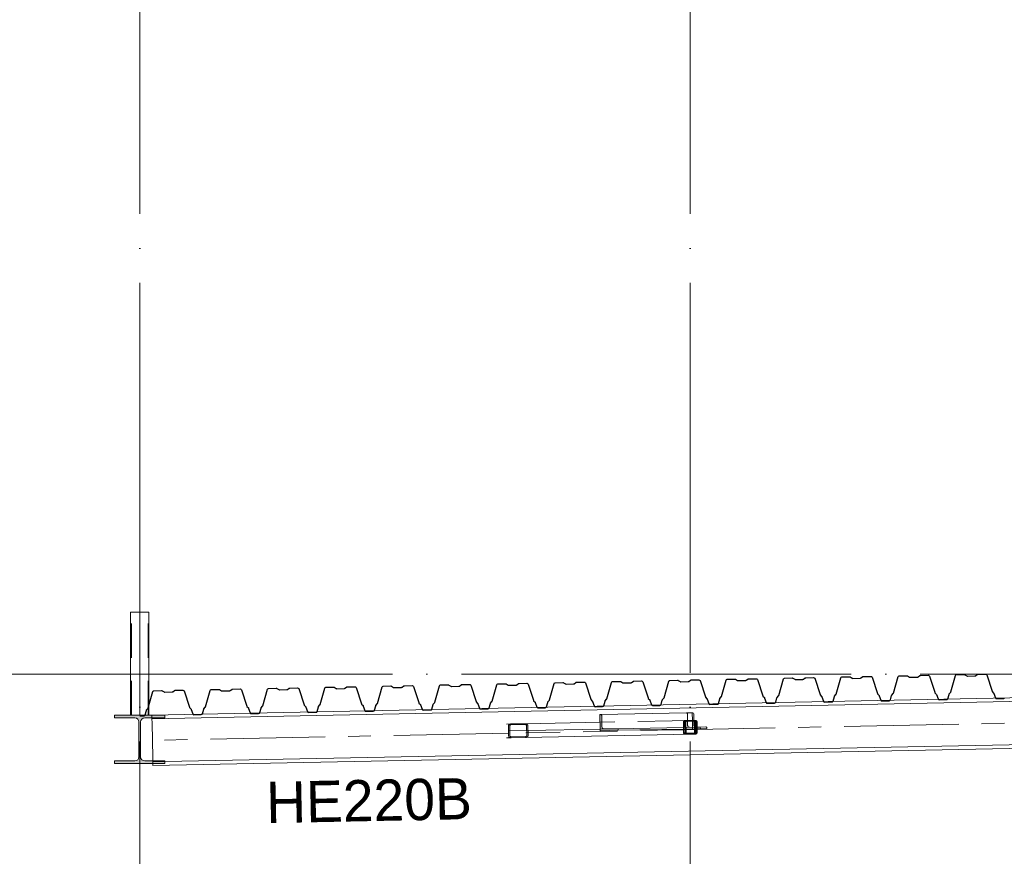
# Model space of a CAD drawing. Header units: millimetres. Extents: x 4517 to 474157, y -4632 to 9900.
# Tile 51 of 114: x 268729 to 273022, y 2606 to 6253. Entities that reach past the tile are written whole.
import ezdxf

# ---------------------------------------------------------------- set-up
doc = ezdxf.new("R2010")
doc.units = ezdxf.units.MM
for name, pattern in [('WSP_hartlijn', [800, 500, -100, 100, -100]), ('WSP_hhidden', [250, 150, -100]), ('WSP_stramienlijn', [2000, 1700, -150, 0, -150])]:
    doc.linetypes.add(name, pattern=pattern)
for name, color, linetype, lineweight in [('00_algemeen - hartlijn', 7, 'WSP_hartlijn', 13), ('00_algemeen - hhidden - 0_13mm', 7, 'WSP_hhidden', 13), ('07_stramien', 4, 'Continuous', 13), ('07_stramien - levels', 7, 'Continuous', 13), ('23_vloeren -cut-', 3, 'Continuous', 25), ('28_hoofddraagconstructies - kolommen en liggers', 1, 'Continuous', 13), ('28_hoofddraagconstructies - kolommen en liggers - staal', 1, 'Continuous', 13), ('28_hoofddraagconstructies - kolommen en liggers - staal -cut-', 2, 'Continuous', 13), ('28_hoofddraagconstructies - tags', 7, 'Continuous', 18)]:
    doc.layers.add(name, color=color, linetype=linetype, lineweight=lineweight)
doc.styles.add('Revittext_1', font='txt', dxfattribs={"height": 180})

# ---------------------------------------------------------------- blocks, each defined once
blk = doc.blocks.new('28_WSP_SF_staal - HE v21-0 - HE220A-1150464-as E')
at = {"layer": '28_hoofddraagconstructies - kolommen en liggers', "linetype": 'WSP_hhidden'}
blk.add_hatch(color=256, dxfattribs=at).paths.add_polyline_path([(38547.7, 3010.1), (38710, 3010.1), (38710, 3021.1), (38621.5, 3021.1), (38608.8, 3026.4), (38603.5, 3039.1), (38603.5, 3191.1), (38608.8, 3203.9), (38621.5, 3209.1), (38710, 3209.1), (38710, 3220.1), (38490, 3220.1), (38490, 3209.1), (38578.5, 3209.1), (38591.2, 3203.9), (38596.5, 3191.1), (38596.5, 3039.1), (38591.2, 3026.4), (38578.5, 3021.1), (38490, 3021.1), (38490, 3010.1)])
at = {"layer": '28_hoofddraagconstructies - kolommen en liggers - staal -cut-'}
for p, q in [((38710, 3220.1), (38490, 3220.1)), ((38490, 3220.1), (38490, 3209.1)), ((38710, 3209.1), (38710, 3220.1)), ((38490, 3209.1), (38578.5, 3209.1)), ((38596.5, 3191.1), (38596.5, 3039.1)), ((38603.5, 3039.1), (38603.5, 3191.1)), ((38621.5, 3209.1), (38710, 3209.1)), ((38578.5, 3021.1), (38490, 3021.1)), ((38490, 3021.1), (38490, 3010.1)), ((38490, 3010.1), (38710, 3010.1)), ((38710, 3021.1), (38621.5, 3021.1)), ((38710, 3010.1), (38710, 3021.1))]:
    blk.add_line(p, q, dxfattribs=at)
for centre, start, end in [((38578.5, 3191.1), 0, 90), ((38621.5, 3191.1), 90, 180), ((38578.5, 3039.1), 270, 360), ((38621.5, 3039.1), 180, 270)]:
    blk.add_arc(centre, 18, start, end, dxfattribs=at)
blk = doc.blocks.new('28_WSP_SF_staal - RHS v18-0 - SHSC 60x60x4 - S275-V69-as E')
at = {"layer": '28_hoofddraagconstructies - kolommen en liggers', "linetype": 'WSP_hhidden'}
h = blk.add_hatch(color=256, dxfattribs=at)
h.paths.add_polyline_path([(40978, 3138), (41022, 3138), (41027.7, 3140.4), (41030, 3146), (41030, 3190), (41027.7, 3195.7), (41022, 3198), (40978, 3198), (40972.3, 3195.7), (40970, 3190), (40970.2, 3145.4), (40972.3, 3140.4)])
h.paths.add_polyline_path([(41022, 3142), (40978, 3142), (40975.2, 3143.2), (40974, 3146), (40974, 3190), (40975.2, 3192.9), (40978, 3194), (41022, 3194), (41024.8, 3192.9), (41026, 3190), (41025.8, 3145.4), (41024.8, 3143.2)])
at = {"layer": '28_hoofddraagconstructies - kolommen en liggers - staal -cut-'}
for p, q in [((40970, 3190), (40970, 3146)), ((40974, 3146), (40974, 3190)), ((41022, 3198), (40978, 3198)), ((40978, 3194), (41022, 3194)), ((41026, 3190), (41026, 3146)), ((41030, 3146), (41030, 3190)), ((41022, 3142), (40978, 3142)), ((40978, 3138), (40998.5, 3138)), ((41000.3, 3138), (41022, 3138))]:
    blk.add_line(p, q, dxfattribs=at)
for centre, radius, start, end in [((40978, 3190), 8, 90, 180), ((40978, 3190), 4, 90, 180), ((41022, 3190), 8, 0, 90), ((41022, 3190), 4, 0, 90), ((40978, 3146), 8, 180, 270), ((40978, 3146), 4, 180, 270), ((41022, 3146), 8, 270, 360), ((41022, 3146), 4, 270, 0)]:
    blk.add_arc(centre, radius, start, end, dxfattribs=at)
blk = doc.blocks.new('28_WSP_SC_staal - RHS v18-0 - SHSC 80x80x4 - S275-V70-as E')
at = {"layer": '00_algemeen - hartlijn'}
blk.add_line((38600, 3220.1), (38600, 3670.1), dxfattribs=at)
at = {"layer": '00_algemeen - hhidden - 0_13mm'}
for p, q in [((38564, 3220.1), (38564, 3670.1)), ((38636, 3220.1), (38636, 3670.1))]:
    blk.add_line(p, q, dxfattribs=at)
at = {"layer": '28_hoofddraagconstructies - kolommen en liggers - staal'}
for p, q in [((38560, 3670.1), (38560, 3220.1)), ((38560, 3670.1), (38568, 3670.1)), ((38568, 3670.1), (38632, 3670.1)), ((38632, 3670.1), (38640, 3670.1)), ((38640, 3264.4), (38640, 3670.1)), ((38640, 3220.1), (38640, 3264.1))]:
    blk.add_line(p, q, dxfattribs=at)
blk = doc.blocks.new('28_WSP_SF_staal - HE v21-0 - HE220B-1328142-as E')
at = {"layer": '00_algemeen - hartlijn'}
for p, q in [((44570, 3229.3), (41030, 3158.6)), ((40207.9, 3142.2), (38654.9, 3111.2)), ((40970, 3157.4), (40932.6, 3156.7)), ((41026, 3158.6), (40974, 3157.5))]:
    blk.add_line(p, q, dxfattribs=at)
at = {"layer": '28_hoofddraagconstructies - kolommen en liggers', "linetype": 'WSP_hhidden'}
for p, q in [((40932.6, 3156.7), (40208, 3142.2)), ((40974, 3157.5), (40970, 3157.4)), ((41030, 3158.6), (41026, 3158.6))]:
    blk.add_line(p, q, dxfattribs=at)
blk = doc.blocks.new('28_WSP_SF_staal - RHS v18-0 - SHSC 60x60x4 - S275-V72-as E')
at = {"layer": '28_hoofddraagconstructies - kolommen en liggers', "linetype": 'WSP_hhidden'}
for centre, radius, start, end in [((48178, 3190), 8, 91.3767, 178.6233), ((48178, 3190), 4, 92.7534, 177.2466), ((48222, 3190), 8, 1.3767, 88.6233), ((48222, 3190), 4, 2.7534, 87.2466), ((48178, 3146), 8, 181.3767, 268.6233), ((48178, 3146), 4, 182.7534, 267.2466), ((48222, 3146), 8, 271.3767, 358.6233), ((48222, 3146), 4, 272.7534, 357.2466)]:
    blk.add_arc(centre, radius, start, end, dxfattribs=at)
blk = doc.blocks.new('28_WSP_SF_staal - HFL v21-0 - Lequ 70x70x7-1325706-as E')
at = {"layer": '28_hoofddraagconstructies - kolommen en liggers', "linetype": 'WSP_hhidden'}
blk.add_hatch(color=256, dxfattribs=at).paths.add_polyline_path([(40607.6, 3153.2), (40685.7, 3154.8), (40685.6, 3157.3), (40680.5, 3161.7), (40621, 3161.4), (40617.4, 3163.8), (40615.4, 3167.4), (40615.1, 3169.4), (40614.1, 3218.8), (40609, 3223.2), (40606.2, 3223.2)])
for p, q in [((40987.4, 3226.3), (40988.4, 3176.8)), ((40974, 3167.5), (40970, 3167.4)), ((40974, 3160.5), (40970, 3160.4)), ((41030, 3168.6), (41026, 3168.6)), ((41030, 3161.6), (41026, 3161.6))]:
    blk.add_line(p, q, dxfattribs=at)
for centre, major_axis, start_param, end_param in [((40983.4, 3226.2), (-0.09, 4.5), 4.712389, 6.245311), ((40996.5, 3177), (-0.18, 9), 1.570796, 3.111646)]:
    blk.add_ellipse(centre, major_axis=major_axis, ratio=0.896514, start_param=start_param, end_param=end_param, dxfattribs=at)
at = {"layer": '28_hoofddraagconstructies - kolommen en liggers - staal'}
for p, q in [((40983.3, 3230.7), (40609, 3223.2)), ((40970, 3167.4), (40680.5, 3161.7)), ((40970, 3160.4), (40685.7, 3154.8)), ((41026, 3168.6), (40974, 3167.5)), ((41026, 3161.6), (40974, 3160.5)), ((41041.1, 3168.9), (41030, 3168.6)), ((41045.2, 3161.9), (41030, 3161.6)), ((41045.2, 3164.4), (41045.2, 3161.9))]:
    blk.add_line(p, q, dxfattribs=at)
blk.add_ellipse((41041.1, 3164.4), major_axis=(-0.09, 4.5), ratio=0.896514, start_param=4.712389, end_param=6.283185, dxfattribs=at)
at = {"layer": '28_hoofddraagconstructies - kolommen en liggers - staal -cut-'}
for p, q in [((40609, 3223.2), (40606.2, 3223.2)), ((40606.2, 3223.2), (40607.6, 3153.2)), ((40615.1, 3169.4), (40614.1, 3218.8)), ((40607.6, 3153.2), (40685.7, 3154.8)), ((40680.5, 3161.7), (40625.3, 3160.6)), ((40685.7, 3154.8), (40685.6, 3157.3))]:
    blk.add_line(p, q, dxfattribs=at)
at = {"layer": '28_hoofddraagconstructies - kolommen en liggers - staal -cut-', "flags": 128}
for points in [[(40614.1, 3218.8), (40614, 3219.8), (40613.6, 3220.8), (40613, 3221.6), (40612.2, 3222.3), (40611.2, 3222.8), (40610.1, 3223.2), (40609.2, 3223.2)], [(40625.3, 3160.6), (40623.1, 3160.7), (40621, 3161.4), (40619, 3162.4), (40617.4, 3163.8), (40616.2, 3165.5), (40615.4, 3167.4), (40615.1, 3169.4)], [(40685.6, 3157.3), (40685.5, 3158.3), (40685.1, 3159.2), (40684.5, 3160), (40683.7, 3160.7), (40682.7, 3161.3), (40681.7, 3161.6), (40680.8, 3161.7)]]:
    blk.add_lwpolyline(points, dxfattribs=at)
blk = doc.blocks.new('28_WSP_SF_staal - HFL v21-0 - Lequ 70x70x7-1325703-as E')
at = {"layer": '28_hoofddraagconstructies - kolommen en liggers', "linetype": 'WSP_hhidden'}
for p, q in [((40983.3, 3230.7), (41006.7, 3231.2)), ((41009.4, 3198.2), (41010.1, 3161.2)), ((41016, 3177.4), (41015.6, 3198)), ((41068.5, 3169.4), (41041.4, 3168.9)), ((41045.2, 3161.9), (41072.7, 3162.5)), ((41072.7, 3162.5), (41072.7, 3165))]:
    blk.add_line(p, q, dxfattribs=at)
for centre, major_axis, start_param, end_param in [((41024.1, 3177.5), (-0.18, 9), 1.570796, 3.122831), ((41068.6, 3164.9), (-0.09, 4.5), 4.712389, 6.283185)]:
    blk.add_ellipse(centre, major_axis=major_axis, ratio=0.894463, start_param=start_param, end_param=end_param, dxfattribs=at)
at = {"layer": '28_hoofddraagconstructies - kolommen en liggers - staal'}
for p, q in [((41006.7, 3231.2), (41008.7, 3231.2)), ((41010.9, 3231.3), (41008.7, 3231.2)), ((41008.7, 3231.2), (41009.4, 3198.2)), ((41015.6, 3198), (41015.1, 3226.9))]:
    blk.add_line(p, q, dxfattribs=at)
blk.add_ellipse((41011, 3226.8), major_axis=(-0.09, 4.5), ratio=0.894463, start_param=4.712389, end_param=6.283185, dxfattribs=at)
blk = doc.blocks.new('28_WSP_SF_staal - RHS v18-0 - SHSC 60x60x4 - S275-1332421-as E')
at = {"layer": '28_hoofddraagconstructies - kolommen en liggers', "linetype": 'WSP_hhidden'}
h = blk.add_hatch(color=256, dxfattribs=at)
h.paths.add_polyline_path([(40281.9, 3123.7), (40284.4, 3123.9), (40283, 3127.8)])
h.paths.add_polyline_path([(40219.6, 3122.5), (40281.9, 3123.7), (40281.8, 3127.7), (40219.6, 3126.5)])
h.paths.add_polyline_path([(40217.1, 3122.6), (40217.1, 3126.8), (40214.7, 3123.1)])
h.paths.add_polyline_path([(40219.6, 3122.5), (40218.3, 3126.5), (40217.1, 3122.6)])
h.paths.add_polyline_path([(40214.7, 3123.1), (40216, 3127.3), (40212.6, 3124.1)])
h.paths.add_polyline_path([(40284.4, 3123.9), (40286.7, 3124.6), (40284.2, 3128.1)])
h.paths.add_polyline_path([(40208.5, 3128.5), (40213.8, 3130.3), (40212.9, 3174.3), (40207.5, 3176), (40207.3, 3174.2), (40208.2, 3130.2)])
h.paths.add_polyline_path([(40209.4, 3126.8), (40210.9, 3128.9), (40208.5, 3128.5)])
h.paths.add_polyline_path([(40212.6, 3124.1), (40214.4, 3128.6), (40209.4, 3126.8), (40210.9, 3125.2)])
h.paths.add_polyline_path([(40286.7, 3124.6), (40288.9, 3125.6), (40285.3, 3128.6)])
h.paths.add_polyline_path([(40292.8, 3130.1), (40293, 3131.9), (40291.8, 3177.7), (40286.5, 3175.8), (40287.4, 3131.8)])
h.paths.add_polyline_path([(40292, 3128.4), (40292.8, 3130.1), (40287.2, 3130.9)])
h.paths.add_polyline_path([(40288.9, 3125.6), (40292, 3128.4), (40286.8, 3130.1)])
h.paths.add_polyline_path([(40213.1, 3175.2), (40208.3, 3177.7), (40207.5, 3176), (40210.9, 3175.5)])
h.paths.add_polyline_path([(40215.9, 3182.2), (40217.3, 3178.3), (40218.4, 3182.4)])
h.paths.add_polyline_path([(40213.6, 3181.6), (40216.1, 3178), (40215.9, 3182.2)])
h.paths.add_polyline_path([(40211.4, 3180.6), (40215, 3177.5), (40213.6, 3181.6)])
h.paths.add_polyline_path([(40213.5, 3176.1), (40210.9, 3180.2), (40208.3, 3177.7), (40210.9, 3176.9)])
h.paths.add_polyline_path([(40286.3, 3176.7), (40291.8, 3177.7), (40290.9, 3179.4)])
h.paths.add_polyline_path([(40285.6, 3183), (40283.2, 3183.5), (40283.2, 3179.3)])
h.paths.add_polyline_path([(40287.7, 3182.1), (40285.6, 3183), (40284.3, 3178.9)])
h.paths.add_polyline_path([(40285.9, 3177.5), (40290.9, 3179.4), (40287.7, 3182.1)])
h.paths.add_polyline_path([(40280.7, 3183.7), (40282, 3179.6), (40283.2, 3183.5)])
h.paths.add_polyline_path([(40218.5, 3178.4), (40280.7, 3179.7), (40280.7, 3183.7), (40218.4, 3182.4)])
at = {"layer": '00_algemeen - hartlijn'}
blk.add_line((40607.5, 3160.2), (40292.6, 3153.9), dxfattribs=at)
at = {"layer": '28_hoofddraagconstructies - kolommen en liggers', "linetype": 'WSP_hhidden'}
for p, q in [((40921.3, 3196.5), (40606.9, 3190.2)), ((40997.2, 3198), (40977, 3197.6)), ((40624.8, 3160.6), (40607.5, 3160.2)), ((41002.8, 3138.1), (41016.2, 3138.4)), ((41021.2, 3168.2), (41021.3, 3161.5))]:
    blk.add_line(p, q, dxfattribs=at)
for centre, start_param, end_param in [((41015.1, 3190.3), 5.218946, 6.283185), ((41016, 3146.4), 3.141593, 4.094709)]:
    blk.add_ellipse(centre, major_axis=(-0.16, 8), ratio=0.707107, start_param=start_param, end_param=end_param, dxfattribs=at)
at = {"layer": '28_hoofddraagconstructies - kolommen en liggers - staal'}
for p, q in [((40606.9, 3190.2), (40280.7, 3183.7)), ((40976.8, 3197.6), (40921.3, 3196.5)), ((41015, 3198.3), (41002.2, 3198.1)), ((41020.8, 3190.5), (41021.2, 3168.3)), ((40281.9, 3123.7), (41000.3, 3138)), ((41021.3, 3161.5), (41021.6, 3146.5))]:
    blk.add_line(p, q, dxfattribs=at)
for centre, start_param, end_param in [((41015.1, 3190.3), 4.712389, 5.212582), ((41016, 3146.4), 4.101072, 4.712389)]:
    blk.add_ellipse(centre, major_axis=(-0.16, 8), ratio=0.707107, start_param=start_param, end_param=end_param, dxfattribs=at)
at = {"layer": '28_hoofddraagconstructies - kolommen en liggers - staal -cut-'}
for p, q in [((40280.7, 3183.7), (40218.4, 3182.4)), ((40218.5, 3178.4), (40280.7, 3179.7)), ((40207.3, 3174.2), (40208.2, 3130.2)), ((40213.8, 3130.3), (40212.9, 3174.3)), ((40286.5, 3175.8), (40287.4, 3131.8)), ((40293, 3131.9), (40292.1, 3175.9)), ((40281.8, 3127.7), (40219.6, 3126.5)), ((40219.6, 3122.5), (40281.9, 3123.7))]:
    blk.add_line(p, q, dxfattribs=at)
at = {"layer": '28_hoofddraagconstructies - kolommen en liggers - staal -cut-', "flags": 128}
for points in [[(40218.4, 3182.4), (40215.9, 3182.2), (40213.6, 3181.6), (40211.4, 3180.6), (40209.7, 3179.3), (40208.3, 3177.7), (40207.5, 3176), (40207.3, 3174.2)], [(40212.9, 3174.3), (40213.1, 3175.2), (40213.5, 3176.1), (40214.1, 3176.8), (40215, 3177.5), (40216.1, 3178), (40217.3, 3178.3), (40218.5, 3178.4)], [(40280.7, 3179.7), (40282, 3179.6), (40283.2, 3179.3), (40284.3, 3178.9), (40285.2, 3178.3), (40285.9, 3177.5), (40286.3, 3176.7), (40286.5, 3175.8)], [(40292.1, 3175.9), (40291.8, 3177.7), (40290.9, 3179.4), (40289.6, 3180.8), (40287.7, 3182.1), (40285.6, 3183), (40283.2, 3183.5), (40281.1, 3183.7)], [(40208.2, 3130.2), (40208.5, 3128.5), (40209.4, 3126.8), (40210.7, 3125.3), (40212.6, 3124.1), (40214.7, 3123.1), (40217.1, 3122.6), (40219.6, 3122.5)], [(40219.6, 3126.5), (40218.3, 3126.5), (40217.1, 3126.8), (40216, 3127.3), (40215.1, 3127.9), (40214.4, 3128.6), (40214, 3129.5), (40213.8, 3130.3)], [(40287.4, 3131.8), (40287.2, 3130.9), (40286.8, 3130.1), (40286.2, 3129.3), (40285.3, 3128.6), (40284.2, 3128.1), (40283, 3127.8), (40281.8, 3127.7)], [(40282.3, 3123.7), (40284.4, 3123.9), (40286.7, 3124.6), (40288.9, 3125.6), (40290.6, 3126.9), (40292, 3128.4), (40292.8, 3130.1), (40293, 3131.9)]]:
    blk.add_lwpolyline(points, dxfattribs=at)
blk = doc.blocks.new('28_WSP_SF_staal - RHS v18-0 - SHSC 60x60x4 - S275-V74-as E')
at = {"layer": '28_hoofddraagconstructies - kolommen en liggers', "linetype": 'WSP_hhidden'}
for p, q in [((40217.8, 3182.4), (40198.3, 3182)), ((40978.4, 3189.6), (40979.2, 3145.6)), ((40982.1, 3145.7), (40981.2, 3189.7)), ((40983.9, 3193.7), (40997.3, 3194)), ((41002.2, 3194.1), (41015, 3194.3)), ((41017.9, 3190.4), (41018.8, 3146.4)), ((40292.5, 3153.9), (40207.7, 3152.2)), ((40997.8, 3142), (40985, 3141.7)), ((41016.1, 3142.4), (41002.7, 3142.1)), ((40199.5, 3122.1), (40219, 3122.4))]:
    blk.add_line(p, q, dxfattribs=at)
for centre, major_axis, start_param, end_param in [((40984, 3189.7), (-0.16, 8), 1.308997, 1.570796), ((40984, 3189.7), (-0.16, 8), 1.047198, 1.308997), ((40984, 3189.7), (-0.16, 8), 0.785398, 1.047197), ((40984, 3189.7), (-0.16, 8), 0.523599, 0.785398), ((40984, 3189.7), (-0.16, 8), 0.261799, 0.523589), ((40984, 3189.7), (-0.08, 4), 0, 1.570796), ((40984, 3189.7), (-0.16, 8), 0.03369, 0.26179), ((41015.1, 3190.3), (-0.16, 8), 5.497787, 6.283185), ((41015.1, 3190.3), (-0.08, 4), 4.712389, 6.283185), ((41015.1, 3190.3), (-0.16, 8), 4.743882, 5.466295), ((40984.9, 3145.7), (-0.16, 8), 1.570796, 2.094395), ((40984.9, 3145.7), (-0.16, 8), 2.094395, 2.356194), ((40984.9, 3145.7), (-0.16, 8), 2.356194, 2.617994), ((40984.9, 3145.7), (-0.08, 4), 1.570796, 3.141593), ((40984.9, 3145.7), (-0.16, 8), 2.618004, 2.879793), ((40984.9, 3145.7), (-0.16, 8), 2.879802, 3.107903), ((41016, 3146.4), (-0.08, 4), 3.141593, 4.712389), ((41016, 3146.4), (-0.16, 8), 3.141593, 3.926991), ((41016, 3146.4), (-0.16, 8), 3.958483, 4.680896)]:
    blk.add_ellipse(centre, major_axis=major_axis, ratio=0.707107, start_param=start_param, end_param=end_param, dxfattribs=at)

msp = doc.modelspace()

# ---------------------------------------------------------------- linework, layer by layer
at = {"layer": '07_stramien', "linetype": 'WSP_stramienlijn'}
for p, q in [((269252.3, -4594.5), (269252.3, 9000)), ((271652.3, -4594.5), (271652.3, 9000))]:
    msp.add_line(p, q, dxfattribs=at)
at = {"layer": '07_stramien - levels', "linetype": 'WSP_stramienlijn'}
msp.add_line((228652.3, 3400), (285868.6, 3400), dxfattribs=at)
at = {"layer": '23_vloeren -cut-'}
for p, q in [((272558.5, 3388.7), (272560.3, 3391.3)), ((272560.3, 3391.3), (272563.2, 3392.4)), ((272563.2, 3392.4), (272597.1, 3393)), ((272597.1, 3393), (272598.5, 3392.8)), ((272598.5, 3392.8), (272599.9, 3392.2)), ((272599.9, 3392.2), (272607.9, 3387.1)), ((272645.5, 3387.9), (272653.4, 3393.3)), ((272653.4, 3393.3), (272654.7, 3394)), ((272654.7, 3394), (272656.1, 3394.2)), ((272656.1, 3394.2), (272690, 3394.9)), ((272690, 3394.9), (272693, 3394)), ((272693, 3394), (272694.8, 3391.5)), ((272694.8, 3391.5), (272718, 3320.7)), ((272788.1, 3322.1), (272808.5, 3393.7)), ((272808.5, 3393.7), (272810.2, 3396.3)), ((272810.2, 3396.3), (272813.2, 3397.4)), ((272813.2, 3397.4), (272847, 3398)), ((272847, 3398), (272848.5, 3397.8)), ((272848.5, 3397.8), (272849.8, 3397.2)), ((272849.8, 3397.2), (272857.9, 3392.1)), ((272857.9, 3392.1), (272859.2, 3391.5)), ((272859.2, 3391.5), (272860.7, 3391.3)), ((272860.7, 3391.3), (272892.7, 3392)), ((272892.7, 3392), (272894.2, 3392.2)), ((272894.2, 3392.2), (272895.5, 3392.9)), ((272895.5, 3392.9), (272903.3, 3398.3)), ((272903.3, 3398.3), (272904.6, 3399)), ((272904.6, 3399), (272906.1, 3399.2)), ((272906.1, 3399.2), (272939.9, 3399.9)), ((272939.9, 3399.9), (272942.9, 3399)), ((272942.9, 3399), (272944.8, 3396.4)), ((272944.8, 3396.4), (272968, 3325.7)), ((270396, 3342.9), (270403.8, 3348.3)), ((270403.8, 3348.3), (270405.1, 3349)), ((270405.1, 3349), (270406.6, 3349.2)), ((270406.6, 3349.2), (270440.4, 3349.9)), ((270440.4, 3349.9), (270443.4, 3349)), ((270443.4, 3349), (270445.3, 3346.5)), ((270538.6, 3277.1), (270558.9, 3348.7)), ((270558.9, 3348.7), (270560.7, 3351.3)), ((270560.7, 3351.3), (270563.6, 3352.4)), ((270563.6, 3352.4), (270597.5, 3353)), ((270597.5, 3353), (270598.9, 3352.9)), ((270598.9, 3352.9), (270600.3, 3352.3)), ((270600.3, 3352.3), (270608.3, 3347.1)), ((270645.9, 3347.9), (270653.8, 3353.3)), ((270653.8, 3353.3), (270655.1, 3354)), ((270655.1, 3354), (270656.5, 3354.2)), ((270656.5, 3354.2), (270690.4, 3354.9)), ((270690.4, 3354.9), (270693.4, 3354)), ((270693.4, 3354), (270695.2, 3351.5)), ((270695.2, 3351.5), (270718.4, 3280.7)), ((270788.5, 3282.1), (270808.9, 3353.7)), ((270808.9, 3353.7), (270810.6, 3356.3)), ((270810.6, 3356.3), (270813.6, 3357.4)), ((270813.6, 3357.4), (270847.4, 3358)), ((270847.4, 3358), (270848.9, 3357.9)), ((270848.9, 3357.9), (270850.2, 3357.3)), ((270850.2, 3357.3), (270858.3, 3352.1)), ((270858.3, 3352.1), (270859.6, 3351.5)), ((270859.6, 3351.5), (270861.1, 3351.3)), ((270861.1, 3351.3), (270893.1, 3352)), ((270893.1, 3352), (270894.6, 3352.2)), ((270894.6, 3352.2), (270895.9, 3352.9)), ((270895.9, 3352.9), (270903.7, 3358.3)), ((270903.7, 3358.3), (270905, 3359)), ((270905, 3359), (270906.5, 3359.2)), ((270906.5, 3359.2), (270940.3, 3359.9)), ((270940.3, 3359.9), (270943.3, 3359)), ((270943.3, 3359), (270945.2, 3356.5)), ((270945.2, 3356.5), (270968.4, 3285.7)), ((271038.5, 3287.1), (271058.8, 3358.7)), ((271058.8, 3358.7), (271060.6, 3361.3)), ((271060.6, 3361.3), (271063.5, 3362.4)), ((271063.5, 3362.4), (271097.4, 3363)), ((271097.4, 3363), (271098.8, 3362.9)), ((271098.8, 3362.9), (271100.2, 3362.3)), ((271100.2, 3362.3), (271108.2, 3357.1)), ((271108.2, 3357.1), (271109.6, 3356.5)), ((271109.6, 3356.5), (271111, 3356.3)), ((271111, 3356.3), (271143.1, 3357)), ((271143.1, 3357), (271144.5, 3357.2)), ((271144.5, 3357.2), (271145.8, 3357.9)), ((271145.8, 3357.9), (271153.7, 3363.3)), ((271153.7, 3363.3), (271155, 3364)), ((271155, 3364), (271156.4, 3364.2)), ((271156.4, 3364.2), (271190.3, 3364.9)), ((271190.3, 3364.9), (271193.3, 3364)), ((271193.3, 3364), (271195.1, 3361.5)), ((271195.1, 3361.5), (271218.3, 3290.7)), ((271288.4, 3292.1), (271308.8, 3363.7)), ((271308.8, 3363.7), (271310.5, 3366.3)), ((271310.5, 3366.3), (271313.5, 3367.4)), ((271313.5, 3367.4), (271347.3, 3368)), ((271347.3, 3368), (271348.8, 3367.9)), ((271348.8, 3367.9), (271350.1, 3367.3)), ((271350.1, 3367.3), (271358.2, 3362.1)), ((271358.2, 3362.1), (271359.5, 3361.5)), ((271359.5, 3361.5), (271361, 3361.3)), ((271361, 3361.3), (271393, 3362)), ((271393, 3362), (271394.5, 3362.2)), ((271394.5, 3362.2), (271395.8, 3362.9)), ((271395.8, 3362.9), (271403.6, 3368.3)), ((271403.6, 3368.3), (271404.9, 3369)), ((271404.9, 3369), (271406.4, 3369.2)), ((271406.4, 3369.2), (271440.2, 3369.9)), ((271440.2, 3369.9), (271443.2, 3369)), ((271443.2, 3369), (271445.1, 3366.5)), ((271445.1, 3366.5), (271468.3, 3295.7)), ((271538.4, 3297.1), (271558.7, 3368.7)), ((271558.7, 3368.7), (271560.5, 3371.3)), ((271560.5, 3371.3), (271563.4, 3372.4)), ((271563.4, 3372.4), (271597.3, 3373)), ((271597.3, 3373), (271598.7, 3372.9)), ((271598.7, 3372.9), (271600.1, 3372.3)), ((271600.1, 3372.3), (271608.1, 3367.1)), ((271608.1, 3367.1), (271609.5, 3366.5)), ((271609.5, 3366.5), (271610.9, 3366.3)), ((271610.9, 3366.3), (271643, 3367)), ((271643, 3367), (271644.4, 3367.2)), ((271644.4, 3367.2), (271645.7, 3367.9)), ((271645.7, 3367.9), (271653.6, 3373.3)), ((271653.6, 3373.3), (271654.9, 3374)), ((271654.9, 3374), (271656.3, 3374.2)), ((271656.3, 3374.2), (271690.2, 3374.9)), ((271690.2, 3374.9), (271693.2, 3374)), ((271693.2, 3374), (271695, 3371.5)), ((271695, 3371.5), (271718.2, 3300.7)), ((271788.3, 3302.1), (271808.7, 3373.7)), ((271808.7, 3373.7), (271810.4, 3376.3)), ((271810.4, 3376.3), (271813.4, 3377.4)), ((271813.4, 3377.4), (271847.2, 3378)), ((271847.2, 3378), (271848.7, 3377.9)), ((271848.7, 3377.9), (271850, 3377.3)), ((271850, 3377.3), (271858.1, 3372.1)), ((271858.1, 3372.1), (271859.4, 3371.5)), ((271859.4, 3371.5), (271860.9, 3371.3)), ((271860.9, 3371.3), (271892.9, 3372)), ((271892.9, 3372), (271894.4, 3372.2)), ((271894.4, 3372.2), (271895.7, 3372.9)), ((271895.7, 3372.9), (271903.5, 3378.3)), ((271903.5, 3378.3), (271904.8, 3379)), ((271904.8, 3379), (271906.3, 3379.2)), ((271906.3, 3379.2), (271940.1, 3379.9)), ((271940.1, 3379.9), (271943.1, 3379)), ((271943.1, 3379), (271945, 3376.5)), ((271945, 3376.5), (271968.2, 3305.7)), ((272038.3, 3307.1), (272058.6, 3378.7)), ((272058.6, 3378.7), (272060.4, 3381.3)), ((272060.4, 3381.3), (272063.3, 3382.4)), ((272063.3, 3382.4), (272097.2, 3383)), ((272097.2, 3383), (272098.6, 3382.8)), ((272098.6, 3382.8), (272100, 3382.3)), ((272100, 3382.3), (272108, 3377.1)), ((272108, 3377.1), (272109.4, 3376.5)), ((272109.4, 3376.5), (272110.8, 3376.3)), ((272110.8, 3376.3), (272142.9, 3377)), ((272142.9, 3377), (272144.3, 3377.2)), ((272144.3, 3377.2), (272145.6, 3377.9)), ((272145.6, 3377.9), (272153.5, 3383.3)), ((272153.5, 3383.3), (272154.8, 3384)), ((272154.8, 3384), (272156.2, 3384.2)), ((272156.2, 3384.2), (272190.1, 3384.9)), ((272190.1, 3384.9), (272193.1, 3384)), ((272193.1, 3384), (272194.9, 3381.5)), ((272194.9, 3381.5), (272218.1, 3310.7)), ((272288.2, 3312.1), (272308.6, 3383.7)), ((272308.6, 3383.7), (272310.3, 3386.3)), ((272310.3, 3386.3), (272313.3, 3387.4)), ((272313.3, 3387.4), (272347.1, 3388)), ((272347.1, 3388), (272348.6, 3387.8)), ((272348.6, 3387.8), (272349.9, 3387.3)), ((272349.9, 3387.3), (272358, 3382.1)), ((272358, 3382.1), (272359.3, 3381.5)), ((272359.3, 3381.5), (272360.8, 3381.3)), ((272360.8, 3381.3), (272392.8, 3382)), ((272392.8, 3382), (272394.3, 3382.2)), ((272394.3, 3382.2), (272395.6, 3382.9)), ((272395.6, 3382.9), (272403.4, 3388.3)), ((272403.4, 3388.3), (272404.7, 3389)), ((272404.7, 3389), (272406.2, 3389.2)), ((272406.2, 3389.2), (272440, 3389.9)), ((272440, 3389.9), (272443, 3389)), ((272443, 3389), (272444.9, 3386.5)), ((272444.9, 3386.5), (272468.1, 3315.7)), ((272538.2, 3317.1), (272558.5, 3388.7)), ((272607.9, 3387.1), (272609.3, 3386.5)), ((272609.3, 3386.5), (272610.7, 3386.3)), ((272610.7, 3386.3), (272642.8, 3387)), ((272642.8, 3387), (272644.2, 3387.2)), ((272644.2, 3387.2), (272645.5, 3387.9)), ((269288.8, 3252.1), (269309.2, 3323.7)), ((269309.2, 3323.7), (269310.9, 3326.3)), ((269310.9, 3326.3), (269313.9, 3327.4)), ((269313.9, 3327.4), (269347.7, 3328)), ((269347.7, 3328), (269349.2, 3327.9)), ((269349.2, 3327.9), (269350.5, 3327.3)), ((269350.5, 3327.3), (269358.6, 3322.1)), ((269358.6, 3322.1), (269359.9, 3321.5)), ((269359.9, 3321.5), (269361.4, 3321.3)), ((269361.4, 3321.3), (269393.4, 3322)), ((269393.4, 3322), (269394.9, 3322.2)), ((269394.9, 3322.2), (269396.2, 3322.9)), ((269396.2, 3322.9), (269404, 3328.3)), ((269404, 3328.3), (269405.3, 3329)), ((269405.3, 3329), (269406.8, 3329.2)), ((269406.8, 3329.2), (269440.6, 3329.9)), ((269440.6, 3329.9), (269443.6, 3329)), ((269443.6, 3329), (269445.5, 3326.5)), ((269445.5, 3326.5), (269468.7, 3255.7)), ((269538.8, 3257.1), (269559.1, 3328.7)), ((269559.1, 3328.7), (269560.9, 3331.3)), ((269560.9, 3331.3), (269563.8, 3332.4)), ((269563.8, 3332.4), (269597.7, 3333)), ((269597.7, 3333), (269599.1, 3332.9)), ((269599.1, 3332.9), (269600.5, 3332.3)), ((269600.5, 3332.3), (269608.5, 3327.1)), ((269608.5, 3327.1), (269609.9, 3326.5)), ((269609.9, 3326.5), (269611.3, 3326.3)), ((269611.3, 3326.3), (269643.4, 3327)), ((269643.4, 3327), (269644.8, 3327.2)), ((269644.8, 3327.2), (269646.1, 3327.9)), ((269646.1, 3327.9), (269654, 3333.3)), ((269654, 3333.3), (269655.3, 3334)), ((269655.3, 3334), (269656.7, 3334.2)), ((269656.7, 3334.2), (269690.6, 3334.9)), ((269690.6, 3334.9), (269693.6, 3334)), ((269693.6, 3334), (269695.4, 3331.5)), ((269695.4, 3331.5), (269718.6, 3260.7)), ((269788.7, 3262.1), (269809.1, 3333.7)), ((269809.1, 3333.7), (269810.8, 3336.3)), ((269810.8, 3336.3), (269813.8, 3337.4)), ((269813.8, 3337.4), (269847.6, 3338)), ((269847.6, 3338), (269849.1, 3337.9)), ((269849.1, 3337.9), (269850.4, 3337.3)), ((269850.4, 3337.3), (269858.5, 3332.1)), ((269858.5, 3332.1), (269859.8, 3331.5)), ((269859.8, 3331.5), (269861.3, 3331.3)), ((269861.3, 3331.3), (269893.3, 3332)), ((269893.3, 3332), (269894.8, 3332.2)), ((269894.8, 3332.2), (269896.1, 3332.9)), ((269896.1, 3332.9), (269903.9, 3338.3)), ((269903.9, 3338.3), (269905.2, 3339)), ((269905.2, 3339), (269906.7, 3339.2)), ((269906.7, 3339.2), (269940.5, 3339.9)), ((269940.5, 3339.9), (269943.5, 3339)), ((269943.5, 3339), (269945.4, 3336.5)), ((269945.4, 3336.5), (269968.6, 3265.7)), ((270038.7, 3267.1), (270059, 3338.7)), ((270059, 3338.7), (270060.8, 3341.3)), ((270060.8, 3341.3), (270063.7, 3342.4)), ((270063.7, 3342.4), (270097.6, 3343)), ((270097.6, 3343), (270099, 3342.9)), ((270099, 3342.9), (270100.4, 3342.3)), ((270100.4, 3342.3), (270108.4, 3337.1)), ((270108.4, 3337.1), (270109.8, 3336.5)), ((270109.8, 3336.5), (270111.2, 3336.3)), ((270111.2, 3336.3), (270143.3, 3337)), ((270143.3, 3337), (270144.7, 3337.2)), ((270144.7, 3337.2), (270146, 3337.9)), ((270146, 3337.9), (270153.9, 3343.3)), ((270153.9, 3343.3), (270155.2, 3344)), ((270155.2, 3344), (270156.6, 3344.2)), ((270156.6, 3344.2), (270190.5, 3344.9)), ((270190.5, 3344.9), (270193.5, 3344)), ((270193.5, 3344), (270195.3, 3341.5)), ((270195.3, 3341.5), (270218.5, 3270.7)), ((270288.6, 3272.1), (270309, 3343.7)), ((270309, 3343.7), (270310.7, 3346.3)), ((270310.7, 3346.3), (270313.7, 3347.4)), ((270313.7, 3347.4), (270347.5, 3348)), ((270347.5, 3348), (270349, 3347.9)), ((270349, 3347.9), (270350.3, 3347.3)), ((270350.3, 3347.3), (270358.4, 3342.1)), ((270358.4, 3342.1), (270359.7, 3341.5)), ((270359.7, 3341.5), (270361.2, 3341.3)), ((270361.2, 3341.3), (270393.2, 3342)), ((270393.2, 3342), (270394.7, 3342.2)), ((270394.7, 3342.2), (270396, 3342.9)), ((270445.3, 3346.5), (270468.5, 3275.7)), ((270608.3, 3347.1), (270609.7, 3346.5)), ((270609.7, 3346.5), (270611.1, 3346.3)), ((270611.1, 3346.3), (270643.2, 3347)), ((270643.2, 3347), (270644.6, 3347.2)), ((270644.6, 3347.2), (270645.9, 3347.9)), ((271968.2, 3305.7), (271968.6, 3304.7)), ((272037.3, 3305.2), (272037.9, 3306.1)), ((272037.9, 3306.1), (272038.3, 3307.1)), ((272218.1, 3310.7), (272218.6, 3309.7)), ((272218.6, 3309.7), (272219.2, 3308.8)), ((272219.2, 3308.8), (272225.2, 3302.4)), ((272281.5, 3303.5), (272287.2, 3310.2)), ((272287.2, 3310.2), (272287.8, 3311.1)), ((272287.8, 3311.1), (272288.2, 3312.1)), ((272468.1, 3315.7), (272468.5, 3314.7)), ((272468.5, 3314.7), (272469.2, 3313.8)), ((272469.2, 3313.8), (272475.2, 3307.4)), ((272475.2, 3307.4), (272475.8, 3306.5)), ((272475.8, 3306.5), (272476.3, 3305.5)), ((272476.3, 3305.5), (272482.6, 3286.3)), ((272524.9, 3287.1), (272530.4, 3306.6)), ((272530.4, 3306.6), (272530.8, 3307.6)), ((272530.8, 3307.6), (272531.4, 3308.5)), ((272531.4, 3308.5), (272537.2, 3315.2)), ((272537.2, 3315.2), (272537.8, 3316.1)), ((272537.8, 3316.1), (272538.2, 3317.1)), ((272718, 3320.7), (272718.5, 3319.7)), ((272718.5, 3319.7), (272719.1, 3318.8)), ((272719.1, 3318.8), (272725.1, 3312.4)), ((272725.1, 3312.4), (272725.8, 3311.5)), ((272725.8, 3311.5), (272726.2, 3310.5)), ((272726.2, 3310.5), (272732.5, 3291.3)), ((272774.8, 3292.1), (272780.4, 3311.6)), ((272780.4, 3311.6), (272780.8, 3312.6)), ((272780.8, 3312.6), (272781.4, 3313.5)), ((272781.4, 3313.5), (272787.1, 3320.2)), ((272787.1, 3320.2), (272787.7, 3321.1)), ((272787.7, 3321.1), (272788.1, 3322.1)), ((272968, 3325.7), (272968.4, 3324.7)), ((272968.4, 3324.7), (272969.1, 3323.8)), ((272969.1, 3323.8), (272975.1, 3317.4)), ((272975.1, 3317.4), (272975.7, 3316.5)), ((272975.7, 3316.5), (272976.2, 3315.5)), ((272976.2, 3315.5), (272982.5, 3296.3)), ((269968.6, 3265.7), (269969, 3264.7)), ((269969, 3264.7), (269969.7, 3263.8)), ((269969.7, 3263.8), (269975.7, 3257.4)), ((270031.9, 3258.5), (270037.7, 3265.2)), ((270037.7, 3265.2), (270038.3, 3266.1)), ((270038.3, 3266.1), (270038.7, 3267.1)), ((270218.5, 3270.7), (270219, 3269.7)), ((270219, 3269.7), (270219.6, 3268.8)), ((270219.6, 3268.8), (270225.6, 3262.4)), ((270280.9, 3261.6), (270281.3, 3262.6)), ((270281.3, 3262.6), (270281.9, 3263.5)), ((270281.9, 3263.5), (270287.6, 3270.2)), ((270287.6, 3270.2), (270288.2, 3271.1)), ((270288.2, 3271.1), (270288.6, 3272.1)), ((270468.5, 3275.7), (270468.9, 3274.7)), ((270468.9, 3274.7), (270469.6, 3273.8)), ((270469.6, 3273.8), (270475.6, 3267.4)), ((270475.6, 3267.4), (270476.2, 3266.5)), ((270476.2, 3266.5), (270476.7, 3265.5)), ((270476.7, 3265.5), (270483, 3246.3)), ((270525.3, 3247.1), (270530.8, 3266.6)), ((270530.8, 3266.6), (270531.2, 3267.6)), ((270531.2, 3267.6), (270531.8, 3268.5)), ((270531.8, 3268.5), (270537.6, 3275.2)), ((270537.6, 3275.2), (270538.2, 3276.1)), ((270538.2, 3276.1), (270538.6, 3277.1)), ((270718.4, 3280.7), (270718.9, 3279.7)), ((270718.9, 3279.7), (270719.5, 3278.8)), ((270719.5, 3278.8), (270725.5, 3272.4)), ((270725.5, 3272.4), (270726.2, 3271.5)), ((270726.2, 3271.5), (270726.6, 3270.5)), ((270726.6, 3270.5), (270732.9, 3251.3)), ((270775.2, 3252.1), (270780.8, 3271.6)), ((270780.8, 3271.6), (270781.2, 3272.6)), ((270781.2, 3272.6), (270781.8, 3273.5)), ((270781.8, 3273.5), (270787.5, 3280.2)), ((270787.5, 3280.2), (270788.1, 3281.1)), ((270788.1, 3281.1), (270788.5, 3282.1)), ((270968.4, 3285.7), (270968.8, 3284.7)), ((270968.8, 3284.7), (270969.5, 3283.8)), ((270969.5, 3283.8), (270975.5, 3277.4)), ((270975.5, 3277.4), (270976.1, 3276.5)), ((270976.1, 3276.5), (270976.6, 3275.5)), ((270976.6, 3275.5), (270982.9, 3256.3)), ((271025.2, 3257.1), (271030.7, 3276.6)), ((271030.7, 3276.6), (271031.1, 3277.6)), ((271031.1, 3277.6), (271031.7, 3278.5)), ((271031.7, 3278.5), (271037.5, 3285.2)), ((271037.5, 3285.2), (271038.1, 3286.1)), ((271038.1, 3286.1), (271038.5, 3287.1)), ((271218.3, 3290.7), (271218.8, 3289.7)), ((271218.8, 3289.7), (271219.4, 3288.8)), ((271219.4, 3288.8), (271225.4, 3282.4)), ((271225.4, 3282.4), (271226.1, 3281.5)), ((271226.1, 3281.5), (271226.5, 3280.5)), ((271226.5, 3280.5), (271232.8, 3261.3)), ((271275.1, 3262.1), (271280.7, 3281.6)), ((271280.7, 3281.6), (271281.1, 3282.6)), ((271281.1, 3282.6), (271281.7, 3283.5)), ((271281.7, 3283.5), (271287.4, 3290.2)), ((271287.4, 3290.2), (271288, 3291.1)), ((271288, 3291.1), (271288.4, 3292.1)), ((271468.3, 3295.7), (271468.7, 3294.7)), ((271468.7, 3294.7), (271469.4, 3293.8)), ((271469.4, 3293.8), (271475.4, 3287.4)), ((271475.4, 3287.4), (271476, 3286.5)), ((271476, 3286.5), (271476.5, 3285.5)), ((271476.5, 3285.5), (271482.8, 3266.3)), ((271482.8, 3266.3), (271484.6, 3263.7)), ((271484.6, 3263.7), (271487.6, 3262.8)), ((271487.6, 3262.8), (271520.3, 3263.5)), ((271520.3, 3263.5), (271523.3, 3264.5)), ((271523.3, 3264.5), (271525.1, 3267.1)), ((271525.1, 3267.1), (271530.6, 3286.6)), ((271530.6, 3286.6), (271531, 3287.6)), ((271531, 3287.6), (271531.6, 3288.5)), ((271531.6, 3288.5), (271537.4, 3295.2)), ((271537.4, 3295.2), (271538, 3296.1)), ((271538, 3296.1), (271538.4, 3297.1)), ((271718.2, 3300.7), (271718.7, 3299.7)), ((271718.7, 3299.7), (271719.3, 3298.8)), ((271719.3, 3298.8), (271725.3, 3292.4)), ((271725.3, 3292.4), (271726, 3291.5)), ((271726, 3291.5), (271726.4, 3290.5)), ((271726.4, 3290.5), (271732.7, 3271.3)), ((271732.7, 3271.3), (271734.6, 3268.7)), ((271734.6, 3268.7), (271737.6, 3267.8)), ((271737.6, 3267.8), (271770.3, 3268.5)), ((271770.3, 3268.5), (271773.3, 3269.5)), ((271773.3, 3269.5), (271775, 3272.1)), ((271775, 3272.1), (271780.6, 3291.6)), ((271780.6, 3291.6), (271781, 3292.6)), ((271781, 3292.6), (271781.6, 3293.5)), ((271781.6, 3293.5), (271787.3, 3300.2)), ((271787.3, 3300.2), (271787.9, 3301.1)), ((271787.9, 3301.1), (271788.3, 3302.1)), ((271968.6, 3304.7), (271969.3, 3303.8)), ((271969.3, 3303.8), (271975.3, 3297.4)), ((271975.3, 3297.4), (271975.9, 3296.5)), ((271975.9, 3296.5), (271976.4, 3295.5)), ((271976.4, 3295.5), (271982.7, 3276.3)), ((271982.7, 3276.3), (271984.5, 3273.7)), ((271984.5, 3273.7), (271987.5, 3272.8)), ((271987.5, 3272.8), (272020.2, 3273.5)), ((272020.2, 3273.5), (272023.2, 3274.5)), ((272023.2, 3274.5), (272025, 3277.1)), ((272025, 3277.1), (272030.5, 3296.6)), ((272030.5, 3296.6), (272030.9, 3297.6)), ((272030.9, 3297.6), (272031.5, 3298.5)), ((272031.5, 3298.5), (272037.3, 3305.2)), ((272225.2, 3302.4), (272225.9, 3301.5)), ((272225.9, 3301.5), (272226.3, 3300.5)), ((272226.3, 3300.5), (272232.6, 3281.3)), ((272232.6, 3281.3), (272234.5, 3278.7)), ((272234.5, 3278.7), (272237.5, 3277.8)), ((272237.5, 3277.8), (272270.2, 3278.5)), ((272270.2, 3278.5), (272273.2, 3279.5)), ((272273.2, 3279.5), (272274.9, 3282.1)), ((272274.9, 3282.1), (272280.5, 3301.6)), ((272280.5, 3301.6), (272280.9, 3302.6)), ((272280.9, 3302.6), (272281.5, 3303.5)), ((272482.6, 3286.3), (272484.4, 3283.7)), ((272484.4, 3283.7), (272487.4, 3282.8)), ((272487.4, 3282.8), (272520.1, 3283.5)), ((272520.1, 3283.5), (272523.1, 3284.5)), ((272523.1, 3284.5), (272524.9, 3287.1)), ((272732.5, 3291.3), (272734.4, 3288.7)), ((272734.4, 3288.7), (272737.4, 3287.8)), ((272737.4, 3287.8), (272770.1, 3288.5)), ((272770.1, 3288.5), (272773.1, 3289.5)), ((272773.1, 3289.5), (272774.8, 3292.1)), ((272982.5, 3296.3), (272984.3, 3293.7)), ((272984.3, 3293.7), (272987.3, 3292.8)), ((272987.3, 3292.8), (273020.1, 3293.5)), ((273020.1, 3293.5), (273023, 3294.5)), ((269270.8, 3218.5), (269273.8, 3219.5)), ((269273.8, 3219.5), (269275.5, 3222.1)), ((269275.5, 3222.1), (269281.1, 3241.6)), ((269281.1, 3241.6), (269281.5, 3242.6)), ((269281.5, 3242.6), (269282.1, 3243.5)), ((269282.1, 3243.5), (269287.8, 3250.2)), ((269287.8, 3250.2), (269288.4, 3251.1)), ((269288.4, 3251.1), (269288.8, 3252.1)), ((269468.7, 3255.7), (269469.1, 3254.7)), ((269469.1, 3254.7), (269469.8, 3253.8)), ((269469.8, 3253.8), (269475.8, 3247.4)), ((269475.8, 3247.4), (269476.4, 3246.5)), ((269476.4, 3246.5), (269476.9, 3245.5)), ((269476.9, 3245.5), (269483.2, 3226.3)), ((269483.2, 3226.3), (269485, 3223.8)), ((269485, 3223.8), (269488, 3222.8)), ((269488, 3222.8), (269520.7, 3223.5)), ((269520.7, 3223.5), (269523.7, 3224.5)), ((269523.7, 3224.5), (269525.5, 3227.1)), ((269525.5, 3227.1), (269531, 3246.6)), ((269531, 3246.6), (269531.4, 3247.6)), ((269531.4, 3247.6), (269532, 3248.5)), ((269532, 3248.5), (269537.8, 3255.2)), ((269537.8, 3255.2), (269538.4, 3256.1)), ((269538.4, 3256.1), (269538.8, 3257.1)), ((269718.6, 3260.7), (269719.1, 3259.7)), ((269719.1, 3259.7), (269719.7, 3258.8)), ((269719.7, 3258.8), (269725.7, 3252.4)), ((269725.7, 3252.4), (269726.4, 3251.5)), ((269726.4, 3251.5), (269726.8, 3250.5)), ((269726.8, 3250.5), (269733.1, 3231.3)), ((269733.1, 3231.3), (269735, 3228.8)), ((269735, 3228.8), (269738, 3227.8)), ((269738, 3227.8), (269770.7, 3228.5)), ((269770.7, 3228.5), (269773.7, 3229.5)), ((269773.7, 3229.5), (269775.4, 3232.1)), ((269775.4, 3232.1), (269781, 3251.6)), ((269781, 3251.6), (269781.4, 3252.6)), ((269781.4, 3252.6), (269782, 3253.5)), ((269782, 3253.5), (269787.7, 3260.2)), ((269787.7, 3260.2), (269788.3, 3261.1)), ((269788.3, 3261.1), (269788.7, 3262.1)), ((269975.7, 3257.4), (269976.3, 3256.5)), ((269976.3, 3256.5), (269976.8, 3255.5)), ((269976.8, 3255.5), (269983.1, 3236.3)), ((269983.1, 3236.3), (269984.9, 3233.7)), ((269984.9, 3233.7), (269987.9, 3232.8)), ((269987.9, 3232.8), (270020.6, 3233.5)), ((270020.6, 3233.5), (270023.6, 3234.5)), ((270023.6, 3234.5), (270025.4, 3237.1)), ((270025.4, 3237.1), (270030.9, 3256.6)), ((270030.9, 3256.6), (270031.3, 3257.6)), ((270031.3, 3257.6), (270031.9, 3258.5)), ((270225.6, 3262.4), (270226.3, 3261.5)), ((270226.3, 3261.5), (270226.7, 3260.5)), ((270226.7, 3260.5), (270233, 3241.3)), ((270233, 3241.3), (270234.9, 3238.7)), ((270234.9, 3238.7), (270237.9, 3237.8)), ((270237.9, 3237.8), (270270.6, 3238.5)), ((270270.6, 3238.5), (270273.6, 3239.5)), ((270273.6, 3239.5), (270275.3, 3242.1)), ((270275.3, 3242.1), (270280.9, 3261.6)), ((270483, 3246.3), (270484.8, 3243.7)), ((270484.8, 3243.7), (270487.8, 3242.8)), ((270487.8, 3242.8), (270520.5, 3243.5)), ((270520.5, 3243.5), (270523.5, 3244.5)), ((270523.5, 3244.5), (270525.3, 3247.1)), ((270732.9, 3251.3), (270734.8, 3248.7)), ((270734.8, 3248.7), (270737.8, 3247.8)), ((270737.8, 3247.8), (270770.5, 3248.5)), ((270770.5, 3248.5), (270773.5, 3249.5)), ((270773.5, 3249.5), (270775.2, 3252.1)), ((270982.9, 3256.3), (270984.7, 3253.7)), ((270984.7, 3253.7), (270987.7, 3252.8)), ((270987.7, 3252.8), (271020.4, 3253.5)), ((271020.4, 3253.5), (271023.4, 3254.5)), ((271023.4, 3254.5), (271025.2, 3257.1)), ((271232.8, 3261.3), (271234.7, 3258.7)), ((271234.7, 3258.7), (271237.7, 3257.8)), ((271237.7, 3257.8), (271270.4, 3258.5)), ((271270.4, 3258.5), (271273.4, 3259.5)), ((271273.4, 3259.5), (271275.1, 3262.1)), ((269252.3, 3218.1), (269270.8, 3218.5))]:
    msp.add_line(p, q, dxfattribs=at)
at = {"layer": '28_hoofddraagconstructies - kolommen en liggers', "linetype": 'WSP_hhidden'}
for p, q in [((269305.2, 3209.2), (269305, 3221.2)), ((269309.1, 3017.2), (269309, 3021)), ((269309.1, 3017.2), (269362.2, 3018.3)), ((269309.2, 3010.2), (269309.1, 3017.2))]:
    msp.add_line(p, q, dxfattribs=at)
at = {"layer": '28_hoofddraagconstructies - kolommen en liggers - staal'}
for p, q in [((275252.3, 3339.9), (269305, 3221.2)), ((269305.3, 3205.2), (275252.3, 3323.9)), ((269305.3, 3205.2), (269305.2, 3209.1)), ((269305.7, 3187.2), (269305.3, 3205.2)), ((269308.7, 3035.2), (269305.7, 3187.2)), ((269362.3, 3018.3), (275252.3, 3135.9)), ((269309.4, 3001.2), (275252.3, 3119.9)), ((269309, 3021), (269308.7, 3035.2)), ((269309.4, 3001.2), (269309.2, 3010.1))]:
    msp.add_line(p, q, dxfattribs=at)

# ---------------------------------------------------------------- block references
at = {"layer": '00_algemeen - hartlijn'}
for name in ['28_WSP_SF_staal - HE v21-0 - HE220A-1150464-as E', '28_WSP_SF_staal - RHS v18-0 - SHSC 60x60x4 - S275-V69-as E']:
    msp.add_blockref(name, (230652.3, 0), dxfattribs=at)
at = {"layer": '28_hoofddraagconstructies - kolommen en liggers'}
msp.add_blockref('28_WSP_SC_staal - RHS v18-0 - SHSC 80x80x4 - S275-V70-as E', (230652.3, 0), dxfattribs=at)
at = {"layer": '28_hoofddraagconstructies - kolommen en liggers', "linetype": 'WSP_hhidden'}
for name, p in [('28_WSP_SF_staal - HE v21-0 - HE220B-1328142-as E', (230652.3, 0)), ('28_WSP_SF_staal - HFL v21-0 - Lequ 70x70x7-1325706-as E', (230652.3, 0)), ('28_WSP_SF_staal - HFL v21-0 - Lequ 70x70x7-1325703-as E', (230652.3, 0)), ('28_WSP_SF_staal - RHS v18-0 - SHSC 60x60x4 - S275-V74-as E', (230652.3, 0)), ('28_WSP_SF_staal - RHS v18-0 - SHSC 60x60x4 - S275-1332421-as E', (230652.3, 0)), ('28_WSP_SF_staal - RHS v18-0 - SHSC 60x60x4 - S275-V72-as E', (223452.3, 0))]:
    msp.add_blockref(name, p, dxfattribs=at)

# ---------------------------------------------------------------- texts
at = {"layer": '28_hoofddraagconstructies - tags', "lineweight": 13, "insert": (269801.6, 2929.9), "char_height": 180, "width": 1122.362, "attachment_point": 1, "rotation": 1.144, "style": 'Revittext_1'}
msp.add_mtext('HE220B', dxfattribs=at)

doc.saveas('drawing.dxf')
